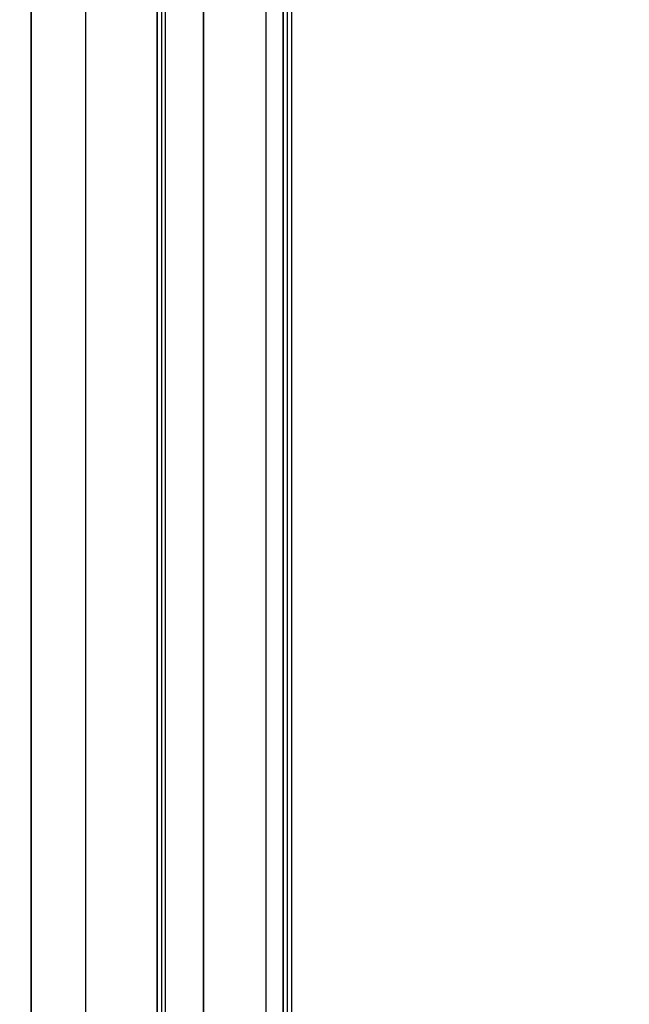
# Model space of a CAD drawing. Header units: millimetres. Extents: x -1030 to 192, y -442 to 180.
# Tile 166 of 256: x 96.47 to 102.97, y -315.06 to -304.57. Entities that reach past the tile are written whole.
import ezdxf

# ---------------------------------------------------------------- set-up
doc = ezdxf.new("R2010")
doc.units = ezdxf.units.MM
doc.header["$MEASUREMENT"] = 0
doc.layers.add('OVIDIO 120x60x72h', color=7, linetype='Continuous')

msp = doc.modelspace()

# ---------------------------------------------------------------- linework, layer by layer
at = {"layer": 'OVIDIO 120x60x72h'}
for points in [[(98.42931656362, -277.5826428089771), (98.42931656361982, -340.8316777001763)], [(98.42931656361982, -340.8316777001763), (98.42931656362, -277.5826428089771)], [(99.10013695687, -340.8316777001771), (99.10013695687, -277.5826428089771)], [(96.59574082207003, -291.3315337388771), (96.59574082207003, -326.3317168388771)], [(96.59574082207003, -326.3317168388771), (96.59574082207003, -291.3315337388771)], [(97.17394024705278, -291.3315337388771), (97.17394024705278, -326.3317168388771)], [(97.93738160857, -326.3317168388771), (97.93738160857, -291.3315337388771)], [(97.93738160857, -291.3315337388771), (97.93738160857, -326.3317168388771)], [(97.98210296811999, -291.3315337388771), (97.98210296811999, -326.3317168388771)], [(98.02682432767, -326.3317168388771), (98.02682432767, -291.3315337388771)], [(99.27902239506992, -291.3315337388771), (99.27902239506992, -326.3317168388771)], [(99.27902239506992, -326.3317168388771), (99.27902239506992, -291.3315337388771)], [(99.32374375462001, -291.3315337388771), (99.32374375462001, -326.3317168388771)], [(99.36846511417, -291.3315337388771), (99.36846511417, -326.3317168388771)]]:
    msp.add_lwpolyline(points, dxfattribs=at)
at = {"layer": 'OVIDIO 120x60x72h', "extrusion": (1, 0, 0)}
for points in [[(-340.8316777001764, 717.8143706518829), (-277.5826428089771, 717.8143706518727)], [(-277.5826428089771, 717.8143706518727), (-340.8316777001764, 717.8143706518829)]]:
    msp.add_lwpolyline(points, dxfattribs=at)
at = {"layer": 'OVIDIO 120x60x72h', "extrusion": (0.04567751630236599, -0.1148807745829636, 0.9923285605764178)}
for points in [[(-8.965987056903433, -312.6131197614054), (-8.965987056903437, -205.7572670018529)], [(-8.965987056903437, -205.7572670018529), (-8.965987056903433, -312.6131197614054)]]:
    msp.add_lwpolyline(points, dxfattribs=at)
at = {"layer": 'OVIDIO 120x60x72h', "extrusion": (0.04567751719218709, -0.114880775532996, 0.9923285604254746)}
for points in [[(-8.509350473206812, -205.7572660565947), (-8.509350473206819, -312.613118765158)], [(-8.509350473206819, -312.613118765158), (-8.509350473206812, -205.7572660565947)]]:
    msp.add_lwpolyline(points, dxfattribs=at)
at = {"layer": 'OVIDIO 120x60x72h', "extrusion": (0.9999999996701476, -2.568458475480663e-05, 8.307771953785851e-08)}
msp.add_lwpolyline([(-293.3352439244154, 715.579059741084), (-324.3350817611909, 715.6793298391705)], dxfattribs=at)
at = {"layer": 'OVIDIO 120x60x72h', "extrusion": (0.9999999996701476, -2.568458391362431e-05, 8.307771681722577e-08)}
for points in [[(-324.332788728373, 716.3882515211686), (-293.3329508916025, 716.287981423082)], [(-293.3329508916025, 716.287981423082), (-324.332788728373, 716.3882515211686)]]:
    msp.add_lwpolyline(points, dxfattribs=at)
at = {"layer": 'OVIDIO 120x60x72h', "extrusion": (0.9999999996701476, -2.568458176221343e-05, 8.307770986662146e-08)}
for points in [[(-293.3375369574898, 714.8701380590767), (-324.3373747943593, 714.9704081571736)], [(-324.3373747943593, 714.9704081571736), (-293.3375369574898, 714.8701380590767)]]:
    msp.add_lwpolyline(points, dxfattribs=at)
at = {"layer": 'OVIDIO 120x60x72h', "extrusion": (0, 1, 0)}
for points in [[(-96.59574082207, 717.9038133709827), (-93.84537720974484, 723.4045405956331)], [(-99.27902239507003, 714.7733182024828), (-99.19221182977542, 714.7312138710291), (-99.10404750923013, 714.6910552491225), (-99.01459334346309, 714.6529021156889), (-98.92391657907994, 714.616811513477), (-98.8320876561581, 714.5828375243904), (-98.73918004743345, 714.551031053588), (-98.64527008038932, 714.5214396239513), (-98.55043674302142, 714.4941071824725), (-98.45476147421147, 714.4690739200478), (-98.35832793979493, 714.4463761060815), (-98.26122179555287, 714.426045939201), (-98.16353043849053, 714.408111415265), (-98.06534274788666, 714.3925962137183), (-97.96674881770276, 714.3795196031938), (-97.8678396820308, 714.3688963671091), (-97.76870703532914, 714.3607367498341), (-97.6694429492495, 714.3550464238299), (-97.570139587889, 714.3518264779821), (-97.47088892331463, 714.3510734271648), (-97.37178245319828, 714.3527792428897), (-97.27291092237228, 714.3569314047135), (-97.17436405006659, 714.3635129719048), (-97.0762302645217, 714.3725026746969), (-96.97859644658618, 714.3838750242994), (-96.8815476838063, 714.3976004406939), (-96.78516703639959, 714.4136453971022), (-96.68953531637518, 714.4319725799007), (-96.59473088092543, 714.4525410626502), (-96.50082944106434, 714.4753064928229), (-96.40790388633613, 714.5002212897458), (-96.316024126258, 714.5272348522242), (-96.22525694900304, 714.55629377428), (-96.13520785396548, 714.5875069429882), (-96.04549590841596, 714.6210239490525), (-95.95620658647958, 714.6568474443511), (-95.86742617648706, 714.6949759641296), (-95.77924153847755, 714.7354038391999), (-95.69173985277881, 714.7781211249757), (-95.60500836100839, 714.8231135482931), (-95.51913410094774, 714.8703624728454), (-95.43420363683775, 714.9198448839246), (-95.35030278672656, 714.9715333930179), (-95.26751634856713, 715.0253962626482), (-95.18592782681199, 715.0813974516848), (-95.105619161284, 715.1394966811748), (-95.02667046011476, 715.1996495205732), (-94.94915973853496, 715.2618074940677), (-94.87316266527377, 715.3259182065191), (-94.79875231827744, 715.3919254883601), (-94.7259989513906, 715.4597695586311), (-94.65496977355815, 715.5293872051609), (-94.58572874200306, 715.6007119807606), (-94.51833637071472, 715.6736744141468), (-94.45284955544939, 715.7482022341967), (-94.38932141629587, 715.8242206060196), (-94.32780115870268, 715.9016523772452), (-94.26833395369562, 715.980418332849), (-94.21096083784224, 716.0604374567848), (-94.15571863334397, 716.1416271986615), (-94.10263988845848, 716.223903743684), (-94.05175283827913, 716.3071822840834), (-94.00308138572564, 716.3913772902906), (-93.95664510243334, 716.4764027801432), (-93.91245924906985, 716.5621725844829)], [(-97.93738160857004, 717.4565997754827), (-97.91527274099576, 717.4458827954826), (-97.8928401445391, 717.4356826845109), (-97.87010184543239, 717.4260133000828), (-97.84707663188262, 717.4168876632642), (-97.82378400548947, 717.4083179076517), (-97.80024412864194, 717.4003152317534), (-97.77647776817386, 717.3928898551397), (-97.75250623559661, 717.3860509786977), (-97.72835132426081, 717.3798067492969), (-97.70403524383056, 717.3741642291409), (-97.67958055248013, 717.3691293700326), (-97.65501008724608, 717.3647069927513), (-97.63034689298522, 717.3609007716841), (-97.60561415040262, 717.3577132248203), (-97.58083510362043, 717.3551457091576), (-97.55603298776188, 717.3531984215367), (-97.53123095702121, 717.3518704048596), (-97.5064520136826, 717.351159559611), (-97.48171893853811, 717.3510626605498), (-97.45705422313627, 717.3515753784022), (-97.43248000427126, 717.3526923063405), (-97.40801800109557, 717.3544069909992), (-97.38368945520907, 717.3567119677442), (-97.35951507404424, 717.3595987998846), (-97.33551497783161, 717.3630581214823), (-97.31170865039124, 717.3670796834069), (-97.28811489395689, 717.3716524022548), (-97.26475178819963, 717.3767644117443), (-97.24163665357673, 717.3824031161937), (-97.21878601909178, 717.3885552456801), (-97.19621559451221, 717.3952069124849), (-97.17394024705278, 717.4023436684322), (-97.15183791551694, 717.40999947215), (-97.12979057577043, 717.418220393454), (-97.10781879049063, 717.4270090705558), (-97.08594346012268, 717.43636718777), (-97.06418576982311, 717.4462954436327), (-97.04256713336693, 717.4567935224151), (-97.02110913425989, 717.4678600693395), (-96.99983346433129, 717.4794926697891), (-96.9787618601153, 717.4916878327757), (-96.95791603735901, 717.5044409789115), (-96.93731762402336, 717.5177464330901), (-96.91698809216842, 717.5315974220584), (-96.8969486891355, 717.5459860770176), (-96.87722036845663, 717.5609034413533), (-96.85782372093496, 717.5763394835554), (-96.83877890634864, 717.5922831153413), (-96.82010558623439, 717.6087222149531), (-96.8018228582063, 717.6256436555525), (-96.7839491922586, 717.6430333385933), (-96.76650236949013, 717.6608762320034), (-96.74949942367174, 717.6791564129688), (-96.73295658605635, 717.6978571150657), (-96.71688923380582, 717.7169607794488), (-96.70131184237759, 717.7364491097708), (-96.6862379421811, 717.7563031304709), (-96.6716800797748, 717.7765032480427), (-96.65764978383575, 717.7970293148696), (-96.64415753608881, 717.8178606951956), (-96.63121274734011, 717.8389763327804), (-96.61882373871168, 717.8603548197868), (-96.60699772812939, 717.8819744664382), (-96.59574082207, 717.9038133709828)], [(-98.02682432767, 717.5013211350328), (-97.93738160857, 717.4565997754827)], [(-99.36846511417, 714.8180395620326), (-99.27902239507, 714.7733182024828)], [(-98.429316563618, 717.1435502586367), (-99.770957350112, 717.8143706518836)]]:
    msp.add_lwpolyline(points, dxfattribs=at)
at = {"layer": 'OVIDIO 120x60x72h', "extrusion": (-0.0009951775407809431, 0.9999953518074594, -0.002882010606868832)}
msp.add_lwpolyline([(-101.5416477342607, 714.0269404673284), (-102.031242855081, 715.444789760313)], dxfattribs=at)

doc.saveas('drawing.dxf')
